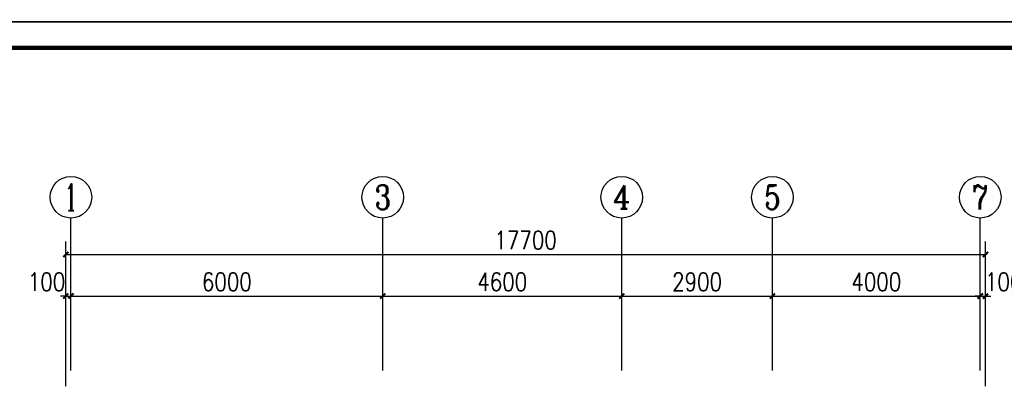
# Model space of a CAD drawing. Extents: x 41933 to 169416, y 41775 to 279375.
# Tile 18 of 39: x 93537 to 112486, y 123791 to 130914. Entities that reach past the tile are written whole.
import ezdxf
from ezdxf.enums import TextEntityAlignment as Align

# ---------------------------------------------------------------- set-up
doc = ezdxf.new("R2010")
doc.units = 0
doc.header["$LTSCALE"] = 1000
doc.header["$MEASUREMENT"] = 0
for name, color, linetype in [('AXIS', 3, 'Continuous'), ('AXIS_TEXT', 7, 'Continuous'), ('图框', 4, 'Continuous')]:
    doc.layers.add(name, color=color, linetype=linetype)
doc.styles.add('_TCH_AXIS', font='COMPLEX', dxfattribs={"bigfont": 'GBCBIG'})
doc.styles.add('COMPLEX', font='COMPLEX')
doc.styles.add('DIM_FONT', font='simplex.shx', dxfattribs={"width": 0.8})
doc.dimstyles.new('_TCH_ARCH&&100', dxfattribs={"dimtxt": 350, "dimasz": 100, "dimexe": 250, "dimexo": 300, "dimgap": 100, "dimtad": 1, "dimdec": 0, "dimzin": 0, "dimdsep": 46, "dimtxsty": 'DIM_FONT', "dimblk": 'ARCHTICK', "dimcen": 0.09, "dimclrt": 7, "dimazin": 2, "dimtfac": 1, "dimtdec": 0, "dimtix": 1, "dimtmove": 2, "dimatfit": 3, "dimfxl": 0, "dimtolj": 1, "dimtzin": 0, "dimarcsym": 0})

# ---------------------------------------------------------------- blocks, each defined once
blk = doc.blocks.new('_ArchTick')
at = {"color": 0, "linetype": 'ByBlock', "const_width": 0.4}
blk.add_lwpolyline([(-0.5, -0.5), (0.5, 0.5)], dxfattribs=at)
blk = doc.blocks.new('*D2218')
at = {"layer": 'AXIS', "color": 0, "lineweight": -2, "transparency": 16777216}
for p, q in [((94424, 124470), (94424, 125852)), ((94524, 124470), (94524, 125852)), ((94424, 125602), (94324, 125602)), ((94424, 125602), (94524, 125602)), ((94524, 125602), (94624, 125602))]:
    blk.add_line(p, q, dxfattribs=at)
at = {"layer": 'Defpoints', "color": 0, "transparency": 16777216}
for p in [(94524, 125602), (94424, 124170), (94524, 124170)]:
    blk.add_point(p, dxfattribs=at)
at = {"layer": 'AXIS', "color": 0, "lineweight": -2, "transparency": 16777216, "xscale": 100, "yscale": 100, "zscale": 100}
blk.add_blockref('_ArchTick', (94424, 125602), dxfattribs=at)
at = {"layer": 'AXIS', "color": 0, "lineweight": -2, "transparency": 16777216, "xscale": 100, "yscale": 100, "zscale": 100, "rotation": 180}
blk.add_blockref('_ArchTick', (94524, 125602), dxfattribs=at)
at = {"layer": 'AXIS', "color": 7, "transparency": 16777216, "insert": (94054, 125877), "char_height": 350, "attachment_point": 5, "style": 'DIM_FONT'}
blk.add_mtext('\\A1;100', dxfattribs=at)
blk = doc.blocks.new('*D2219')
at = {"layer": 'AXIS', "color": 0, "lineweight": -2, "transparency": 16777216}
for p, q in [((94524, 124470), (94524, 125852)), ((100524, 124470), (100524, 125852)), ((94524, 125602), (100524, 125602))]:
    blk.add_line(p, q, dxfattribs=at)
at = {"layer": 'Defpoints', "color": 0, "transparency": 16777216}
for p in [(100524, 125602), (94524, 124170), (100524, 124170)]:
    blk.add_point(p, dxfattribs=at)
at = {"layer": 'AXIS', "color": 0, "lineweight": -2, "transparency": 16777216, "xscale": 100, "yscale": 100, "zscale": 100, "rotation": 180}
blk.add_blockref('_ArchTick', (94524, 125602), dxfattribs=at)
at = {"layer": 'AXIS', "color": 0, "lineweight": -2, "transparency": 16777216, "xscale": 100, "yscale": 100, "zscale": 100}
blk.add_blockref('_ArchTick', (100524, 125602), dxfattribs=at)
at = {"layer": 'AXIS', "color": 7, "transparency": 16777216, "insert": (97524, 125877), "char_height": 350, "attachment_point": 5, "style": 'DIM_FONT'}
blk.add_mtext('\\A1;6000', dxfattribs=at)
blk = doc.blocks.new('*D2220')
at = {"layer": 'AXIS', "color": 0, "lineweight": -2, "transparency": 16777216}
for p, q in [((100524, 124470), (100524, 125852)), ((105124, 124470), (105124, 125852)), ((100524, 125602), (105124, 125602))]:
    blk.add_line(p, q, dxfattribs=at)
at = {"layer": 'Defpoints', "color": 0, "transparency": 16777216}
for p in [(105124, 125602), (100524, 124170), (105124, 124170)]:
    blk.add_point(p, dxfattribs=at)
at = {"layer": 'AXIS', "color": 0, "lineweight": -2, "transparency": 16777216, "xscale": 100, "yscale": 100, "zscale": 100, "rotation": 180}
blk.add_blockref('_ArchTick', (100524, 125602), dxfattribs=at)
at = {"layer": 'AXIS', "color": 0, "lineweight": -2, "transparency": 16777216, "xscale": 100, "yscale": 100, "zscale": 100}
blk.add_blockref('_ArchTick', (105124, 125602), dxfattribs=at)
at = {"layer": 'AXIS', "color": 7, "transparency": 16777216, "insert": (102824, 125877), "char_height": 350, "attachment_point": 5, "style": 'DIM_FONT'}
blk.add_mtext('\\A1;4600', dxfattribs=at)
blk = doc.blocks.new('*D2221')
at = {"layer": 'AXIS', "color": 0, "lineweight": -2, "transparency": 16777216}
for p, q in [((105124, 124470), (105124, 125852)), ((108024, 124470), (108024, 125852)), ((105124, 125602), (108024, 125602))]:
    blk.add_line(p, q, dxfattribs=at)
at = {"layer": 'Defpoints', "color": 0, "transparency": 16777216}
for p in [(108024, 125602), (105124, 124170), (108024, 124170)]:
    blk.add_point(p, dxfattribs=at)
at = {"layer": 'AXIS', "color": 0, "lineweight": -2, "transparency": 16777216, "xscale": 100, "yscale": 100, "zscale": 100, "rotation": 180}
blk.add_blockref('_ArchTick', (105124, 125602), dxfattribs=at)
at = {"layer": 'AXIS', "color": 0, "lineweight": -2, "transparency": 16777216, "xscale": 100, "yscale": 100, "zscale": 100}
blk.add_blockref('_ArchTick', (108024, 125602), dxfattribs=at)
at = {"layer": 'AXIS', "color": 7, "transparency": 16777216, "insert": (106574, 125877), "char_height": 350, "attachment_point": 5, "style": 'DIM_FONT'}
blk.add_mtext('\\A1;2900', dxfattribs=at)
blk = doc.blocks.new('*D2222')
at = {"layer": 'AXIS', "color": 0, "lineweight": -2, "transparency": 16777216}
for p, q in [((108024, 124470), (108024, 125852)), ((112024, 124470), (112024, 125852)), ((108024, 125602), (112024, 125602))]:
    blk.add_line(p, q, dxfattribs=at)
at = {"layer": 'Defpoints', "color": 0, "transparency": 16777216}
for p in [(112024, 125602), (108024, 124170), (112024, 124170)]:
    blk.add_point(p, dxfattribs=at)
at = {"layer": 'AXIS', "color": 0, "lineweight": -2, "transparency": 16777216, "xscale": 100, "yscale": 100, "zscale": 100, "rotation": 180}
blk.add_blockref('_ArchTick', (108024, 125602), dxfattribs=at)
at = {"layer": 'AXIS', "color": 0, "lineweight": -2, "transparency": 16777216, "xscale": 100, "yscale": 100, "zscale": 100}
blk.add_blockref('_ArchTick', (112024, 125602), dxfattribs=at)
at = {"layer": 'AXIS', "color": 7, "transparency": 16777216, "insert": (110024, 125877), "char_height": 350, "attachment_point": 5, "style": 'DIM_FONT'}
blk.add_mtext('\\A1;4000', dxfattribs=at)
blk = doc.blocks.new('*D2223')
at = {"layer": 'AXIS', "color": 0, "lineweight": -2, "transparency": 16777216}
for p, q in [((112024, 124470), (112024, 125852)), ((112124, 124470), (112124, 125852)), ((112024, 125602), (111924, 125602)), ((112024, 125602), (112124, 125602)), ((112124, 125602), (112224, 125602))]:
    blk.add_line(p, q, dxfattribs=at)
at = {"layer": 'Defpoints', "color": 0, "transparency": 16777216}
for p in [(112124, 125602), (112024, 124170), (112124, 124170)]:
    blk.add_point(p, dxfattribs=at)
at = {"layer": 'AXIS', "color": 0, "lineweight": -2, "transparency": 16777216, "xscale": 100, "yscale": 100, "zscale": 100}
blk.add_blockref('_ArchTick', (112024, 125602), dxfattribs=at)
at = {"layer": 'AXIS', "color": 0, "lineweight": -2, "transparency": 16777216, "xscale": 100, "yscale": 100, "zscale": 100, "rotation": 180}
blk.add_blockref('_ArchTick', (112124, 125602), dxfattribs=at)
at = {"layer": 'AXIS', "color": 7, "transparency": 16777216, "insert": (112474, 125877), "char_height": 350, "attachment_point": 5, "style": 'DIM_FONT'}
blk.add_mtext('\\A1;100', dxfattribs=at)
blk = doc.blocks.new('*D2224')
at = {"layer": 'AXIS', "color": 0, "lineweight": -2, "transparency": 16777216}
for p, q in [((94424, 123869), (94424, 126652)), ((112124, 123869), (112124, 126652)), ((94424, 126402), (112124, 126402))]:
    blk.add_line(p, q, dxfattribs=at)
at = {"layer": 'Defpoints', "color": 0, "transparency": 16777216}
for p in [(112124, 126402), (94424, 123569), (112124, 123569)]:
    blk.add_point(p, dxfattribs=at)
at = {"layer": 'AXIS', "color": 0, "lineweight": -2, "transparency": 16777216, "xscale": 100, "yscale": 100, "zscale": 100, "rotation": 180}
blk.add_blockref('_ArchTick', (94424, 126402), dxfattribs=at)
at = {"layer": 'AXIS', "color": 0, "lineweight": -2, "transparency": 16777216, "xscale": 100, "yscale": 100, "zscale": 100}
blk.add_blockref('_ArchTick', (112124, 126402), dxfattribs=at)
at = {"layer": 'AXIS', "color": 7, "transparency": 16777216, "insert": (103274, 126677), "char_height": 350, "attachment_point": 5, "style": 'DIM_FONT'}
blk.add_mtext('\\A1;17700', dxfattribs=at)
blk = doc.blocks.new('_AXISO')
blk.add_circle((0, 0), 0.5)
at = {"layer": 'AXIS_TEXT', "style": 'COMPLEX', "width": 1.041667}
blk.add_attdef('A', text='', height=0.56, dxfattribs=at).set_placement((-0.25, -0.28), (0.25, -0.28), align=Align.FIT)

msp = doc.modelspace()

# ---------------------------------------------------------------- linework, layer by layer
at = {"layer": 'AXIS'}
for p, q in [((94523.8, 124170.4), (94523.8, 127102.3)), ((100523.8, 124170.4), (100523.8, 127102.3)), ((105123.8, 124170.4), (105123.8, 127102.3)), ((108023.8, 124170.4), (108023.8, 127102.3)), ((112023.8, 124170.4), (112023.8, 127102.3))]:
    msp.add_line(p, q, dxfattribs=at)
at = {"layer": '图框', "color": 4}
for points in [[(125933, 160575), (83933, 160575), (83933, 130875), (125933, 130875)], [(125933, 130875), (83933, 130875), (83933, 101175), (125933, 101175)]]:
    msp.add_lwpolyline(points, close=True, dxfattribs=at)
at = {"layer": '图框', "color": 4, "const_width": 80}
msp.add_lwpolyline([(86433, 101675), (125433, 101675), (125433, 130375), (86433, 130375)], close=True, dxfattribs=at)

# ---------------------------------------------------------------- block references
at = {"layer": 'AXIS'}
ref = msp.add_blockref('_AXISO', (94523.8, 127502.3), dxfattribs=dict(at, xscale=800, yscale=800, zscale=800))
ref.add_attrib('A', '1', dxfattribs={"layer": 'AXIS_TEXT', "height": 514.7, "style": '_TCH_AXIS'}).set_placement((94413.5, 127245), (94634.1, 127245), align=Align.FIT)
ref = msp.add_blockref('_AXISO', (100523.8, 127502.3), dxfattribs=dict(at, xscale=800, yscale=800, zscale=800))
ref.add_attrib('A', '3', dxfattribs={"layer": 'AXIS_TEXT', "height": 465.9, "style": '_TCH_AXIS'}).set_placement((100368.5, 127269.4), (100679.1, 127269.4), align=Align.FIT)
ref = msp.add_blockref('_AXISO', (105123.8, 127502.3), dxfattribs=dict(at, xscale=800, yscale=800, zscale=800))
ref.add_attrib('A', '4', dxfattribs={"layer": 'AXIS_TEXT', "height": 445.4, "style": '_TCH_AXIS'}).set_placement((104954.1, 127279.6), (105293.5, 127279.6), align=Align.FIT)
ref = msp.add_blockref('_AXISO', (108023.8, 127502.3), dxfattribs=dict(at, xscale=800, yscale=800, zscale=800))
ref.add_attrib('A', '5', dxfattribs={"layer": 'AXIS_TEXT', "height": 465.9, "style": '_TCH_AXIS'}).set_placement((107868.5, 127269.4), (108179.1, 127269.4), align=Align.FIT)
ref = msp.add_blockref('_AXISO', (112023.8, 127502.3), dxfattribs=dict(at, xscale=800, yscale=800, zscale=800))
ref.add_attrib('A', '7', dxfattribs={"layer": 'AXIS_TEXT', "height": 465.9, "style": '_TCH_AXIS'}).set_placement((111868.5, 127269.4), (112179.1, 127269.4), align=Align.FIT)

# ---------------------------------------------------------------- dimensions: what is measured, and where the dimension line sits
for p1, p2, distance, picture, middle in [((94423.8, 123568.7), (112123.8, 123568.7), 2833.7, '*D2224', (103273.8, 126677.3)), ((94523.8, 124170.4), (100523.8, 124170.4), 1431.9, '*D2219', (97523.8, 125877.3)), ((100523.8, 124170.4), (105123.8, 124170.4), 1431.9, '*D2220', (102823.8, 125877.3)), ((105123.8, 124170.4), (108023.8, 124170.4), 1431.9, '*D2221', (106573.8, 125877.3)), ((108023.8, 124170.4), (112023.8, 124170.4), 1431.9, '*D2222', (110023.8, 125877.3))]:
    dim = msp.add_aligned_dim(p1=p1, p2=p2, distance=distance, dimstyle='_TCH_ARCH&&100', dxfattribs=at)
    dim.commit()
    dim.dimension.update_dxf_attribs({"geometry": picture, "text_midpoint": middle})
for base, p1, p2, picture, middle in [((94523.8, 125602.3), (94423.8, 124170.4), (94523.8, 124170.4), '*D2218', (94053.8, 125877.3)), ((112123.8, 125602.3), (112023.8, 124170.4), (112123.8, 124170.4), '*D2223', (112473.8, 125877.3))]:
    dim = msp.add_linear_dim(base=base, p1=p1, p2=p2, angle=0, dimstyle='_TCH_ARCH&&100', dxfattribs=at)
    dim.commit()
    dim.dimension.update_dxf_attribs({"geometry": picture, "text_midpoint": middle, "dimtype": 129})

doc.saveas('drawing.dxf')
